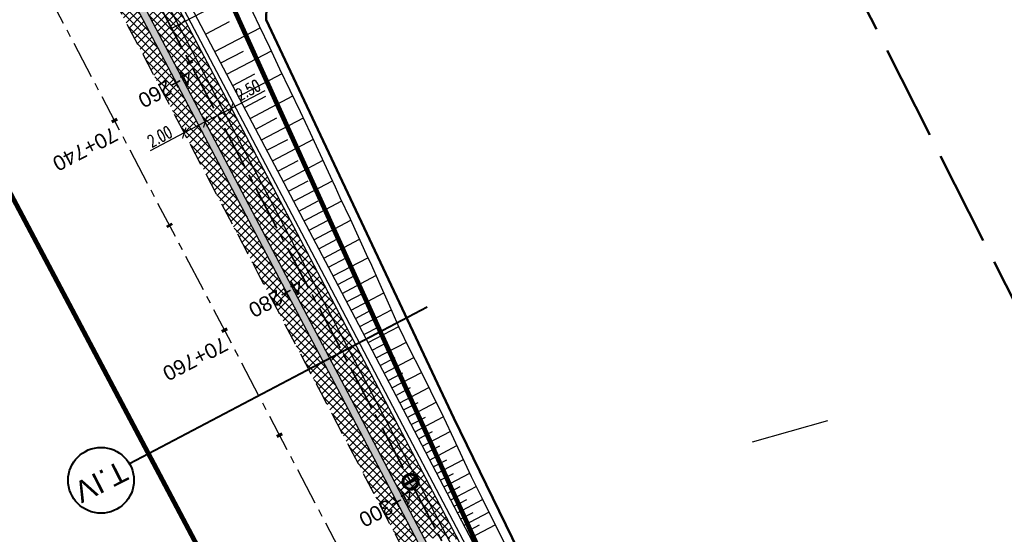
# Model space of a CAD drawing. Header units: metres. Extents: x 7529615 to 7533751, y 5721195 to 5727898.
# Tile 6 of 138: x 7531684 to 7531767, y 5723994 to 5724037. Entities that reach past the tile are written whole.
import ezdxf
from ezdxf.enums import TextEntityAlignment as Align

# ---------------------------------------------------------------- set-up
doc = ezdxf.new("R2010")
doc.units = ezdxf.units.M
doc.header["$PDMODE"] = 1
doc.header["$PDSIZE"] = 0.3
for name, pattern in [('CENTER', [50.8, 31.75, -6.35, 6.35, -6.35]), ('CENTER2', [28.575, 19.05, -3.175, 3.175, -3.175]), ('HIDDEN', [9.525, 6.35, -3.175]), ('L_0_09', [2.5, 2, -0.5])]:
    doc.linetypes.add(name, pattern=pattern)
for name, color, linetype in [('C-DROGI-SYTUACJA-ETYKIETY', 7, 'Continuous'), ('D-hatch-pobocza', 131, 'Continuous'), ('D-pobocza', 60, 'Continuous'), ('D-skarpa', 2, 'Continuous'), ('D-skarpa-kreskowanie', 2, 'Continuous'), ('D-wymiary', 1, 'Continuous')]:
    doc.layers.add(name, color=color, linetype=linetype)
for name, color, linetype, lineweight in [('D-bariera-uliczna-typu-B-01', 1, 'FENCELINE1', 30), ('D-krawędzie', 3, 'Continuous', 30), ('D-obrzeża', 2, 'Continuous', 30), ('D-opisy', 2, 'Continuous', 30), ('D-oś', 2, 'CENTER', 30), ('D-pas-drogowy', 7, 'HIDDEN', 50), ('Sieci-KD-proj', 4, 'KANDESZCZ_X2', 30)]:
    doc.layers.add(name, color=color, linetype=linetype, lineweight=lineweight)
for name, color, linetype, lineweight, true_color in [('D-hatch-ciag-pieszo-rowerowy', 7, 'Continuous', 13, 0xff9f80), ('D-linia-podzialowa-ZRID', 7, 'Continuous', 50, 0x40ff00), ('D-podzialy-dzialek-etap-III', 7, 'Continuous', 30, 0xff0040), ('D-typowe', 7, 'Continuous', 40, 0x0061c2), ('D-ścieki', 7, 'Continuous', 30, 0x0544ff), ('zakres-mdcp', 7, 'L_0_09', 50, 0xff05ff)]:
    doc.layers.add(name, color=color, linetype=linetype, lineweight=lineweight, true_color=true_color)
doc.layers.add('poprzeczki', color=7, linetype='Continuous', true_color=0x0000c7)
doc.styles.add('DIMTEXT', font='simplex.shx', dxfattribs={"width": 0.7})
doc.styles.get("Standard").update_dxf_attribs({"font": 'arial.ttf'})
doc.linetypes.add('FENCELINE1', pattern='A,6.35,-2.54,[133,ltypeshp.shx,S=2.54,R=0,X=-2.54,Y=0],-2.54,25.4', length=36.83)
doc.linetypes.add('KANDESZCZ_X2', pattern='A,4.366477,-0.326302,["kd",DIMTEXT,S=1.28,R=0,X=0,Y=-0.405864],-2.036296,4.465198', length=11.194273)
doc.dimstyles.new('500', dxfattribs={"dimtxt": 1, "dimasz": 0.7, "dimexe": 0.2, "dimexo": 0.5, "dimgap": 0.2, "dimtad": 1, "dimrnd": 0.005, "dimzin": 0, "dimdsep": 46, "dimtxsty": 'DIMTEXT', "dimblk": 'ARCHTICK', "dimcen": 0, "dimclrd": 256, "dimclre": 256, "dimclrt": 2, "dimadec": 5, "dimazin": 0, "dimtfac": 1, "dimtofl": 0, "dimtmove": 0, "dimatfit": 3, "dimfxl": 1, "dimtolj": 1, "dimtzin": 0, "dimlwd": -1, "dimlwe": -1, "dimarcsym": 0})
pattern_1 = [(45, (0, 0), (-0.33675960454, 0.33675960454), []), (135, (0, 0), (-0.33675960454, -0.33675960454), [])]

# ---------------------------------------------------------------- blocks, each defined once
blk = doc.blocks.new('AeccTickLine')
at = {"color": 0, "linetype": 'ByBlock', "lineweight": -2}
blk.add_line((0, 1), (0, -1), dxfattribs=at)
blk = doc.blocks.new('_ArchTick')
at = {"color": 0, "linetype": 'ByBlock', "const_width": 0.15}
blk.add_lwpolyline([(-0.5, -0.5), (0.5, 0.5)], dxfattribs=at)
blk = doc.blocks.new('*D75')
at = {"layer": 'D-wymiary', "transparency": 16777216}
for p, q in [((7531701.474, 5724029.899), (7531704.336, 5724031.404)), ((7531699.265, 5724028.736), (7531701.474, 5724029.899)), ((7531701.707, 5724029.456), (7531701.567, 5724029.722)), ((7531699.498, 5724028.294), (7531699.358, 5724028.559))]:
    blk.add_line(p, q, dxfattribs=at)
at = {"layer": 'Defpoints', "color": 0, "transparency": 16777216}
for p in [(7531701.474, 5724029.899), (7531701.474, 5724029.899), (7531699.265, 5724028.736)]:
    blk.add_point(p, dxfattribs=at)
at = {"layer": 'D-wymiary', "transparency": 16777216, "xscale": 0.6999999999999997, "yscale": 0.6999999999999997, "zscale": 0.6999999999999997}
for p, rotation in [((7531701.474, 5724029.899), 27.74802577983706), ((7531699.265, 5724028.736), 207.7480257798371)]:
    blk.add_blockref('_ArchTick', p, dxfattribs=dict(at, rotation=rotation))
at = {"layer": 'D-wymiary', "color": 2, "transparency": 16777216, "insert": (7531702.889, 5724031.434), "char_height": 1, "attachment_point": 5, "rotation": 27.74803, "style": 'DIMTEXT'}
blk.add_mtext('\\A1;2.50', dxfattribs=at)
blk = doc.blocks.new('*D79')
at = {"layer": 'D-wymiary', "transparency": 16777216}
for p, q in [((7531699.265, 5724028.736), (7531697.495, 5724027.805)), ((7531699.498, 5724028.294), (7531699.358, 5724028.559)), ((7531697.495, 5724027.805), (7531694.633, 5724026.3)), ((7531697.728, 5724027.363), (7531697.588, 5724027.628))]:
    blk.add_line(p, q, dxfattribs=at)
at = {"layer": 'Defpoints', "color": 0, "transparency": 16777216}
for p in [(7531699.265, 5724028.736), (7531697.495, 5724027.805), (7531697.495, 5724027.805)]:
    blk.add_point(p, dxfattribs=at)
at = {"layer": 'D-wymiary', "transparency": 16777216, "xscale": 0.6999999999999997, "yscale": 0.6999999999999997, "zscale": 0.6999999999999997}
for p, rotation in [((7531699.265, 5724028.736), 27.74802709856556), ((7531697.495, 5724027.805), 207.7480270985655)]:
    blk.add_blockref('_ArchTick', p, dxfattribs=dict(at, rotation=rotation))
at = {"layer": 'D-wymiary', "color": 2, "transparency": 16777216, "insert": (7531695.428, 5724027.509), "char_height": 1, "attachment_point": 5, "rotation": 27.74803, "style": 'DIMTEXT'}
blk.add_mtext('\\A1;2.00', dxfattribs=at)
blk = doc.blocks.new('kilometraz')
at = {"linetype": 'ByBlock', "lineweight": -2}
blk.add_hatch(color=0, dxfattribs=at).paths.add_polyline_path([(0, -0.28125, 0.41421356), (0.28125, 0, 0.41421356), (0, 0.28125)])
at = {"color": 0, "linetype": 'ByBlock', "lineweight": -2}
blk.add_line((0, 0.28125), (0, -0.28125), dxfattribs=at)
blk.add_circle((0, 0), 0.28125, dxfattribs=at)

msp = doc.modelspace()

# ---------------------------------------------------------------- hatches: boundary and pattern name
at = {"layer": 'D-hatch-ciag-pieszo-rowerowy'}
h = msp.add_hatch(dxfattribs=at)
h.set_pattern_fill('ANSI37', color=256, scale=0.15, style=0)
h.set_pattern_definition(pattern_1)
h.paths.add_polyline_path([(7531670.459, 5724086.719), (7531652.861, 5724119.415), (7531649.994, 5724119.544), (7531666.66, 5724088.578), (7531679.391, 5724065.76), (7531684.868, 5724055.947), (7531688.519, 5724049.118), (7531697.217, 5724032.629), (7531705.519, 5724016.848), (7531710.985, 5724006.444), (7531717.725, 5723993.613), (7531720.609, 5723993.497), (7531714.804, 5724004.546), (7531709.338, 5724014.95), (7531701.035, 5724030.733), (7531692.333, 5724047.23), (7531688.668, 5724054.085), (7531683.18, 5724063.918)])
at = {"layer": 'D-hatch-pobocza'}
h = msp.add_hatch(dxfattribs=at)
h.set_pattern_fill('ANSI37', color=256, scale=0.15, style=0)
h.set_pattern_definition(pattern_1)
h.paths.add_polyline_path([(7531641.558, 5724137.252), (7531638.974, 5724135.896), (7531641.007, 5724132.022), (7531664.906, 5724087.617), (7531677.644, 5724064.786), (7531683.112, 5724054.988), (7531686.753, 5724048.18), (7531695.448, 5724031.697), (7531703.749, 5724015.917), (7531709.214, 5724005.514), (7531719.389, 5723986.147), (7531726.295, 5723973), (7531732.741, 5723960.736), (7531735.13, 5723956.19), (7531735.64, 5723955.219), (7531738.921, 5723952.151), (7531736.413, 5723957.005), (7531736.306, 5723956.962), (7531727.535, 5723973.651), (7531720.628, 5723986.798), (7531710.454, 5724006.165), (7531704.988, 5724016.569), (7531696.686, 5724032.349), (7531687.989, 5724048.837), (7531684.341, 5724055.659), (7531678.867, 5724065.468), (7531666.134, 5724088.29), (7531645.571, 5724126.496, -0.044899), (7531643.415, 5724131.539)])
at = {"layer": 'D-ścieki', "linetype": 'ByBlock', "true_color": 0x00cccc}
h = msp.add_hatch(color=132, dxfattribs=at)
edge = h.paths.add_edge_path()
edge.add_line((7531642.006, 5724137.812), (7531641.436, 5724137.627))
edge.add_line((7531641.436, 5724137.627), (7531643.415, 5724131.539))
edge.add_arc((7531672.516, 5724140.998), 30.6, 198.0068, 208.28993)
edge.add_line((7531645.571, 5724126.496), (7531666.134, 5724088.29))
edge.add_line((7531666.134, 5724088.29), (7531678.867, 5724065.468))
edge.add_line((7531678.867, 5724065.468), (7531684.341, 5724055.659))
edge.add_line((7531684.341, 5724055.659), (7531687.989, 5724048.837))
edge.add_line((7531687.989, 5724048.837), (7531696.686, 5724032.349))
edge.add_line((7531696.686, 5724032.349), (7531704.988, 5724016.569))
edge.add_line((7531704.988, 5724016.569), (7531710.454, 5724006.165))
edge.add_line((7531710.454, 5724006.165), (7531727.535, 5723973.651))
edge.add_line((7531727.535, 5723973.651), (7531736.306, 5723956.962))
edge.add_line((7531736.306, 5723956.962), (7531737.416, 5723957.405))
edge.add_line((7531737.416, 5723957.405), (7531737.21, 5723957.862))
edge.add_line((7531737.21, 5723957.862), (7531736.632, 5723957.631))
edge.add_line((7531736.632, 5723957.631), (7531728.066, 5723973.93))
edge.add_line((7531728.066, 5723973.93), (7531710.985, 5724006.444))
edge.add_line((7531710.985, 5724006.444), (7531705.519, 5724016.848))
edge.add_line((7531705.519, 5724016.848), (7531697.217, 5724032.629))
edge.add_line((7531697.217, 5724032.629), (7531688.519, 5724049.118))
edge.add_line((7531688.519, 5724049.118), (7531684.868, 5724055.947))
edge.add_line((7531684.868, 5724055.947), (7531679.391, 5724065.76))
edge.add_line((7531679.391, 5724065.76), (7531666.66, 5724088.578))
edge.add_line((7531666.66, 5724088.578), (7531646.099, 5724126.78))
edge.add_arc((7531672.516, 5724140.998), 30, 198.0068, 208.28993, ccw=False)
edge.add_line((7531643.985, 5724131.724), (7531642.012, 5724137.794))
edge.add_arc((7531613.482, 5724128.52), 30, 18.0068, 18.04311)

# ---------------------------------------------------------------- linework, layer by layer
at = {"layer": 'D-bariera-uliczna-typu-B-01', "color": 160, "ltscale": 0.1, "true_color": 0x3d3dff, "flags": 128}
msp.add_lwpolyline([(7531734.97, 5723966.915), (7531732.195, 5723972.195), (7531725.288, 5723985.341), (7531715.114, 5724004.709), (7531709.648, 5724015.113), (7531701.345, 5724030.896), (7531692.643, 5724047.394), (7531688.975, 5724054.253), (7531683.485, 5724064.088), (7531670.766, 5724086.887), (7531650.215, 5724125.07, -0.044899), (7531648.302, 5724129.544), (7531645.094, 5724139.413)], format="xyb", dxfattribs=at)
at = {"layer": 'D-krawędzie', "linetype": 'HIDDEN', "ltscale": 0.3, "flags": 128}
msp.add_lwpolyline([(7530572.01, 5726166.06), (7530620.381, 5726072.761), (7530641.555, 5726032.008), (7530660.961, 5725995.07), (7530689.128, 5725941.54), (7530707.336, 5725907.032), (7530725.256, 5725873.093), (7530743.97, 5725837.654), (7530770.527, 5725787.119), (7530787.864, 5725754.267), (7530809.898, 5725712.542), (7530824.739, 5725684.389), (7530840.856, 5725653.693), (7530860.675, 5725616.154), (7530865.283, 5725607.394), (7530878.05, 5725583.08), (7530918.172, 5725507.178), (7530950.163, 5725446.305), (7530993.419, 5725364.265), (7531022.766, 5725308.719), (7531053.81, 5725249.872), (7531081.166, 5725197.875), (7531103.902, 5725154.541), (7531128.123, 5725108.448), (7531149.3, 5725068.25), (7531167.38, 5725033.767), (7531197.165, 5724976.988), (7531228.151, 5724918.034), (7531253.153, 5724870.491), (7531286.796, 5724806.654), (7531306.74, 5724768.665), (7531335.094, 5724714.652), (7531357.319, 5724672.439), (7531373.645, 5724641.454), (7531392.162, 5724605.999), (7531418.48, 5724555.853), (7531439.727, 5724515.582), (7531468.399, 5724461.077), (7531491.782, 5724416.528), (7531531.99, 5724339.833), (7531557.227, 5724291.659), (7531569.852, 5724267.577), (7531591.376, 5724226.548), (7531610.004, 5724191.103), (7531616.883, 5724177.999), (7531629.985, 5724153.025), (7531641.007, 5724132.022), (7531664.906, 5724087.617), (7531677.644, 5724064.786), (7531683.112, 5724054.988), (7531686.753, 5724048.18), (7531695.448, 5724031.697), (7531703.749, 5724015.917), (7531709.214, 5724005.514), (7531719.389, 5723986.147), (7531726.295, 5723973), (7531732.741, 5723960.736), (7531735.13, 5723956.19)], dxfattribs=at)
at = {"layer": 'D-linia-podzialowa-ZRID', "color": 12, "ltscale": 15, "true_color": 0xc70000}
msp.add_lwpolyline([(7531632.023, 5724196.486), (7531647.184, 5724166.153), (7531653.949, 5724152.618), (7531659.551, 5724133.399), (7531661.635, 5724128.621), (7531669.276, 5724111.873), (7531674.404, 5724101.435), (7531685.138, 5724081.408), (7531692.164, 5724066.27), (7531699.537, 5724051.637), (7531704.507, 5724040.774), (7531704.401, 5724037.369), (7531720.244, 5724003.738), (7531728.471, 5723986.877), (7531732.335, 5723979.026), (7531733.948, 5723975.639), (7531736.531, 5723969.984), (7531737.336, 5723968.519), (7531738.285, 5723967.699), (7531742.181, 5723962.346), (7531744.286, 5723958.616), (7531755.393, 5723944.193), (7531758.69, 5723936.76), (7531758.69, 5723936.76)], dxfattribs=at)
at = {"layer": 'D-obrzeża'}
msp.add_lwpolyline([(7531780.894, 5723900.509), (7531779.425, 5723903.067, 0.118613), (7531777.818, 5723904.767), (7531765.06, 5723913.076, -0.200916), (7531758.547, 5723922.659), (7531755.443, 5723937.941, 0.1118), (7531751.816, 5723945.995), (7531743.065, 5723957.61, 0.048597), (7531740.441, 5723960.466), (7531738.437, 5723962.263, -0.089262), (7531734.082, 5723967.852), (7531731.885, 5723972.032), (7531724.979, 5723985.179), (7531714.804, 5724004.546), (7531709.338, 5724014.95), (7531701.035, 5724030.733), (7531692.333, 5724047.23), (7531688.668, 5724054.085), (7531683.18, 5724063.918), (7531670.459, 5724086.719), (7531649.907, 5724124.904, -0.044899), (7531647.969, 5724129.436), (7531644.775, 5724139.264)], format="xyb", dxfattribs=at)
at = {"layer": 'D-opisy'}
msp.add_line((7531696.435, 5724036.652), (7531729.512, 5724053.998), dxfattribs=at)
at = {"layer": 'D-oś', "ltscale": 0.1}
msp.add_lwpolyline([(7531812.381, 5723798.617), (7531655.397, 5724097.9), (7531637.916, 5724130.379), (7531626.886, 5724151.399), (7531613.784, 5724176.372), (7531606.906, 5724189.475), (7531588.276, 5724224.922), (7531566.752, 5724265.952), (7531554.126, 5724290.035), (7531528.89, 5724338.207), (7531488.683, 5724414.901), (7531465.302, 5724459.448)], dxfattribs=at)
at = {"layer": 'D-oś', "linetype": 'CENTER2', "lineweight": 35, "ltscale": 0.2}
msp.add_lwpolyline([(7531614.257, 5724194.443, -0.042592), (7531617.003, 5724190.143), (7531641.087, 5724144.244, -0.042262), (7531643.052, 5724139.579), (7531645.974, 5724130.59, 0.044899), (7531648.088, 5724125.646), (7531669.363, 5724086.118), (7531687.571, 5724053.485), (7531733.076, 5723967.067, 0.08906), (7531737.423, 5723961.493), (7531739.516, 5723959.617, -0.048597), (7531742.14, 5723956.76), (7531750.648, 5723945.469, -0.1118), (7531754.274, 5723937.414), (7531757.426, 5723921.898, 0.200916), (7531763.94, 5723912.314), (7531771.974, 5723907.082, -0.131228), (7531777.15, 5723901.327), (7531783.375, 5723889.12)], format="xyb", dxfattribs=at)
at = {"layer": 'D-pas-drogowy', "ltscale": 0.2, "flags": 128}
msp.add_lwpolyline([(7531633.019, 5724182.834, 0.4, 0.4, 0), (7531617.559, 5724211.608, 0.4, 0.4, 0), (7531566.784, 5724302.736, 0.4, 0.4, 0), (7531538.419, 5724356.47, 0.4, 0.4, 0), (7531526.32, 5724379.39, 0.4, 0.4, 0), (7531516.102, 5724393.607, 0.4, 0.4, 0.001485), (7531513.78, 5724396.838, 0.4, 0.4, 0), (7531501.87, 5724413.41, 0.4, 0.4, 0), (7531474.926, 5724464.508, 0.4, 0.4, 0), (7531446.2, 5724518.992, 0.4, 0.4, 0), (7531424.962, 5724559.262, 0.4, 0.4, 0), (7531398.444, 5724609.566, 0.4, 0.4, 0), (7531379.647, 5724645.216, 0.4, 0.4, 0), (7531365.23, 5724672.56, 0.4, 0.4, 0), (7531341.306, 5724717.915, 0.4, 0.4, 0), (7531312.9, 5724771.789, 0.4, 0.4, 0), (7531292.591, 5724810.307, 0.4, 0.4, 0), (7531259.392, 5724873.271, 0.4, 0.4, 0), (7531233.74, 5724921.923, 0.4, 0.4, 0), (7531203.073, 5724980.092, 0.4, 0.4, 0), (7531173.471, 5725036.225, 0.4, 0.4, 0), (7531168.27, 5725046.09, 0.4, 0.4, 0), (7531172.29, 5725062.58, 0.4, 0.4, 0), (7531166.31, 5725074.58, 0.4, 0.4, 0), (7531150.32, 5725079.6, 0.4, 0.4, 0), (7531141.5, 5725096.43, 0.4, 0.4, 0), (7531109.312, 5725157.814, 0.4, 0.4, 0), (7531086.641, 5725201.048, 0.4, 0.4, 0), (7531059.198, 5725253.384, 0.4, 0.4, 0), (7531028.207, 5725312.489, 0.4, 0.4, 0), (7530999.105, 5725367.99, 0.4, 0.4, 0), (7530956.248, 5725449.725, 0.4, 0.4, 0), (7530924.398, 5725510.464, 0.4, 0.4, 0), (7530897.51, 5725561.74, 0.4, 0.4, 0), (7530894.46, 5725566.14, 0.4, 0.4, 0), (7530892.16, 5725570.49, 0.4, 0.4, 0), (7530869.363, 5725613.307, 0.4, 0.4, 0), (7530861.694, 5725627.705, 0.4, 0.4, 0), (7530852.74, 5725644.52, 0.4, 0.4, 0), (7530831.51, 5725684.2, 0.4, 0.4, 0), (7530811.13, 5725722.52, 0.4, 0.4, 0), (7530792.348, 5725757.941, 0.4, 0.4, 0), (7530768.03, 5725803.8, 0.4, 0.4, 0), (7530748.769, 5725840.179, 0.4, 0.4, 0), (7530727.7, 5725879.97, 0.4, 0.4, 0), (7530712.098, 5725909.545, 0.4, 0.4, 0), (7530693.644, 5725944.645, 0.4, 0.4, 0), (7530665.702, 5725997.539, 0.4, 0.4, 0), (7530641.76, 5726042.88, 0.4, 0.4, 0), (7530616.5, 5726091.48, 0.4, 0.4, 0), (7530604.628, 5726114.32, 0.4, 0.4, -0.007763), (7530602.5, 5726118.43, 0.4, 0.4, 0), (7530603.992, 5726123.395, 0.4, 0.4, 0), (7530606.53, 5726131.84, 0.4, 0.4, 0), (7530603.27, 5726136.83, 0.4, 0.4, 0), (7530593.776, 5726151.369, 0.4, 0.4, 0), (7530590.203, 5726156.84, 0.4, 0.4, 0), (7530583.3, 5726167.41, 0.4, 0.4, 0), (7530580.578, 5726170.428, 0.4, 0.4, 0), (7530575.85, 5726175.67, 0.4, 0.4, 0), (7530569.01, 5726186.66, 0.4, 0.4, 0), (7530562.555, 5726199.189, 0.4, 0.4, 0), (7530555.67, 5726211.39, 0.4, 0.4, 0), (7530548.29, 5726224.23, 0.4, 0.4, 0), (7530540.58, 5726237.71, 0.4, 0.4, 0), (7530532.68, 5726252.65, 0.4, 0.4, 0), (7530524.06, 5726269.35, 0.4, 0.4, 0), (7530502.82, 5726309.91, 0.4, 0.4, 0), (7530488.83, 5726336.63, 0.4, 0.4, 0), (7530466.03, 5726380.16, 0.4, 0.4, 0), (7530438.47, 5726432.77, 0.4, 0.4, 0), (7530424.53, 5726459.09, 0.4, 0.4, 0), (7530401.63, 5726502.97, 0.4, 0.4, 0), (7530383.38, 5726538.06, 0.4, 0.4, 0), (7530353.97, 5726593.52, 0.4, 0.4, 0), (7530338.47, 5726622.74, 0.4, 0.4, 0), (7530322.01, 5726653.88, 0.4, 0.4, 0), (7530297.54, 5726700.33, 0.4, 0.4, 0), (7530287.38, 5726719.6, 0.4, 0.4, 0), (7530285.95, 5726722.316, 0.4, 0.4, 0), (7530280.26, 5726733.12, 0.4, 0.4, 0), (7530266.73, 5726758.74, 0.4, 0.4, 0), (7530260.42, 5726770.47, 0.4, 0.4, 0), (7530253.25, 5726783.82, 0.4, 0.4, 0), (7530244.95, 5726799.33, 0.4, 0.4, 0), (7530239.39, 5726808.49, 0.4, 0.4, 0), (7530238.29, 5726807.9, 0.4, 0.4, 0), (7530218.11, 5726850.67, 0.4, 0.4, 0), (7530175.907, 5726928.168, 0.4, 0.4, 0), (7530096.68, 5727076.15, 0.4, 0.4, 0), (7530094.68, 5727079.89, 0.4, 0.4, 0), (7530064.597, 5727135.523, 0.4, 0.4, 0), (7530046.731, 5727168.892, 0.4, 0.4, 0), (7530025.803, 5727208.461, 0.4, 0.4, 0), (7530012.847, 5727232.979, 0.4, 0.4, 0), (7529994.15, 5727268.45, 0.4, 0.4, 0), (7529981.671, 5727291.93, 0.4, 0.4, 0), (7529949.89, 5727351.73, 0.4, 0.4, 0), (7529924.75, 5727399.03, 0.4, 0.4, 0), (7529915.516, 5727417.1, 0.4, 0.4, 0), (7529885.83, 5727475.19, 0.4, 0.4, 0), (7529862.56, 5727519.97, 0.4, 0.4, 0), (7529852.985, 5727538.191, 0.4, 0.4, 0), (7529836.513, 5727569.511, 0.4, 0.4, 0), (7529815.369, 5727609.141, 0.4, 0.4, 0), (7529792.795, 5727651.247, 0.4, 0.4, 0), (7529774.199, 5727685.858, 0.4, 0.4, 0), (7529746.966, 5727736.059, 0.4, 0.4, 0), (7529733.92, 5727757.62, 0.4, 0.4, 0), (7529708.607, 5727806.389, 0.4, 0.4, 0), (7529688.492, 5727796.345, 0.4, 0.4, 0), (7529723.55, 5727729.88, 0.4, 0.4, 0), (7529725.42, 5727730.2, 0.4, 0.4, 0), (7529735.38, 5727711.28, 0.4, 0.4, 0), (7529739.21, 5727707.77, 0.4, 0.4, 0), (7529753.31, 5727681.13, 0.4, 0.4, 0), (7529755.178, 5727682.114, 0.4, 0.4, 0), (7529792.102, 5727611.923, 0.4, 0.4, 0), (7529811.741, 5727574.662, 0.4, 0.4, 0), (7529835.194, 5727530.193, 0.4, 0.4, 0), (7529857.56, 5727487.787, 0.4, 0.4, 0), (7529875.155, 5727454.426, 0.4, 0.4, 0), (7529890.63, 5727425.131, 0.4, 0.4, 0), (7529900.671, 5727406.159, 0.4, 0.4, 0), (7529953.284, 5727306.747, 0.4, 0.4, 0), (7529983.208, 5727250.207, 0.4, 0.4, 0), (7530015.379, 5727189.42, 0.4, 0.4, 0), (7530062.319, 5727099.625, 0.4, 0.4, 0), (7530100.06, 5727027.16, 0.4, 0.4, 0), (7530105.06, 5727018.32, 0.4, 0.4, 0), (7530143.175, 5726945.066, 0.4, 0.4, 0), (7530170.547, 5726892.961, 0.4, 0.4, 0), (7530195.92, 5726850.75, 0.4, 0.4, 0), (7530194.71, 5726849.15, 0.4, 0.4, 0), (7530197.22, 5726845.06, 0.4, 0.4, 0), (7530254.03, 5726738.21, 0.4, 0.4, 0), (7530261.371, 5726724.163, 0.4, 0.4, 0), (7530281.54, 5726685.57, 0.4, 0.4, 0), (7530289.214, 5726671.967, 0.4, 0.4, 0), (7530300.51, 5726651.778, 0.4, 0.4, 0), (7530303.939, 5726645.168, 0.4, 0.4, 0), (7530334.708, 5726583.665, 0.4, 0.4, 0), (7530397.759, 5726458.5, 0.4, 0.4, 0), (7530450.41, 5726357.28, 0.4, 0.4, 0), (7530482.4, 5726303.41, 0.4, 0.4, 0), (7530483.688, 5726301.003, 0.4, 0.4, 0), (7530491.35, 5726283.94, 0.4, 0.4, 0), (7530512.67, 5726243.78, 0.4, 0.4, 0), (7530529.43, 5726209.46, 0.4, 0.4, 0), (7530571.29, 5726130.56, 0.4, 0.4, 0), (7530581.28, 5726107.21, 0.4, 0.4, 0), (7530591.16, 5726088.44, 0.4, 0.4, 0), (7530597.42, 5726080.68, 0.4, 0.4, 0), (7530607.21, 5726063.51, 0.4, 0.4, 0), (7530610.82, 5726061.93, 0.4, 0.4, 0), (7530634.935, 5726016.147, 0.4, 0.4, 0), (7530642.914, 5726001.078, 0.4, 0.4, 0), (7530695.12, 5725902.09, 0.4, 0.4, 0), (7530708.718, 5725876.303, 0.4, 0.4, 0), (7530755.54, 5725787.51, 0.4, 0.4, 0), (7530802.56, 5725694.925, 0.4, 0.4, 0), (7530840.085, 5725624.059, 0.4, 0.4, 0), (7530865.243, 5725577.494, 0.4, 0.4, 0), (7530914.557, 5725484.684, 0.4, 0.4, 0), (7530964.182, 5725390.836, 0.4, 0.4, 0), (7531008.007, 5725307.954, 0.4, 0.4, 0), (7531059.253, 5725211.041, 0.4, 0.4, 0), (7531127.66, 5725081.67, 0.4, 0.4, 0), (7531345.12, 5724669.94, 0.4, 0.4, 0), (7531388.464, 5724586.93, 0.4, 0.4, 0), (7531412.35, 5724541.183, 0.4, 0.4, 0), (7531482.09, 5724407.62, 0.4, 0.4, 0), (7531504.02, 5724366.79, 0.4, 0.4, 0), (7531519.374, 5724337.52, 0.4, 0.4, 0), (7531563.749, 5724252.932, 0.4, 0.4, 0), (7531602.175, 5724179.681, 0.4, 0.4, 0), (7531619.177, 5724147.204, 0.4, 0.4, 0), (7531625.038, 5724135.635, 0.4, 0.4, 0), (7531656.796, 5724073.316, 0.4, 0.4, 0), (7531675.12, 5724037.36, 0.4, 0.4, 0), (7531682.71, 5724022.92, 0.4, 0.4, 0), (7531705.565, 5723979.811, 0.4, 0.4, 0), (7531736.606, 5723921.262, 0.4, 0.4, 0), (7531750.46, 5723895.13, 0.4, 0.4, 0), (7531740.77, 5723886.56, 0.4, 0.4, 0), (7531732.86, 5723885, 0.4, 0.4, 0), (7531722.18, 5723887.77, 0.4, 0.4, 0), (7531729.87, 5723862.17, 0.4, 0.4, 0), (7531742.92, 5723861.93, 0.4, 0.4, 0), (7531763.71, 5723859.52, 0.4, 0.4, 0), (7531768.42, 5723854.12, 0.4, 0.4, 0), (7531787.42, 5723817.97, 0.4, 0.4, 0), (7531795.57, 5723809.82, 0.4, 0.4, 0), (7531816.347, 5723819.85, 0.4, 0.4, 0), (7531816.347, 5723819.85, 0.4, 0.4, 0), (7531805.06, 5723843.23, 0.4, 0.4, 0), (7531803.61, 5723886.23, 0.4, 0.4, 0), (7531803.61, 5723886.23, 0.4, 0.4, 0), (7531780.08, 5723929.25, 0.4, 0.4, 0), (7531758.69, 5723936.76, 0.4, 0.4, 0), (7531749.359, 5723946.412, 0.4, 0.4, 0), (7531742.71, 5723953.29, 0.4, 0.4, 0), (7531735.177, 5723967.878, 0.4, 0.4, 0), (7531722.37, 5723992.68, 0.4, 0.4, 0), (7531705.042, 5724030.886, 0.4, 0.4, 0), (7531699.47, 5724043.17, 0.4, 0.4, 0), (7531692.69, 5724058.11, 0.4, 0.4, 0), (7531679.672, 5724084.017, 0.4, 0.4, 0), (7531674.55, 5724094.21, 0.4, 0.4, 0), (7531666.633, 5724114.003, 0.4, 0.4, 0), (7531649, 5724153.82, 0.4, 0.4, 0), (7531641.49, 5724149.34, 0.4, 0.4, 0), (7531626.04, 5724179.34, 0.4, 0.4, 0), (7531633.03, 5724182.84, 0, 0, 0)], format="xyseb", dxfattribs=at)
at = {"layer": 'D-pobocza'}
msp.add_lwpolyline([(7531735.523, 5723966.409), (7531735.521, 5723967.335), (7531735.12, 5723968.011), (7531734.925, 5723968.397), (7531732.77, 5723972.497), (7531725.864, 5723985.644), (7531715.689, 5724005.011), (7531710.223, 5724015.415), (7531701.92, 5724031.199), (7531693.217, 5724047.699), (7531689.545, 5724054.564), (7531684.053, 5724064.405), (7531671.336, 5724087.199), (7531650.788, 5724125.378, -0.044899), (7531648.92, 5724129.745), (7531645.699, 5724139.654)], format="xyb", dxfattribs=at)
at = {"layer": 'D-podzialy-dzialek-etap-III'}
msp.add_lwpolyline([(7531745.476, 5724001.727), (7531751.835, 5724003.527)], dxfattribs=at)
at = {"layer": 'D-skarpa', "linetype": 'Continuous', "elevation": -1.522}
msp.add_lwpolyline([(7531702.228, 5724040.255), (7531703.82, 5724036.841), (7531704.682, 5724035.035), (7531705.546, 5724033.23), (7531706.407, 5724031.423), (7531707.268, 5724029.616), (7531708.136, 5724027.813), (7531708.973, 5724025.993), (7531709.807, 5724024.171), (7531710.224, 5724023.261), (7531710.643, 5724022.351), (7531711.497, 5724020.564), (7531712.994, 5724017.277), (7531713.184, 5724016.887), (7531714.004, 5724015.039), (7531714.831, 5724013.223), (7531715.622, 5724011.411), (7531716.492, 5724009.609), (7531717.469, 5724007.686), (7531718.276, 5724006.028), (7531718.337, 5724005.905), (7531719.174, 5724004.24), (7531720.033, 5724002.432), (7531721.729, 5723998.805), (7531722.604, 5723997.005), (7531725.29, 5723991.639)], dxfattribs=at)
at = {"layer": 'D-skarpa-kreskowanie', "linetype": 'Continuous'}
for p, q in [((7531699.359, 5724036.185, -112.491), (7531701.307, 5724037.211, -113.959)), ((7531699.359, 5724036.185, -112.491), (7531701.307, 5724037.211, -113.959)), ((7531699.359, 5724036.185, -112.491), (7531701.307, 5724037.211, -113.959)), ((7531700.088, 5724034.675, 0.085), (7531703.896, 5724036.681, -1.522)), ((7531700.088, 5724034.675, 0.085), (7531703.896, 5724036.681, -1.522)), ((7531700.088, 5724034.675, 0.085), (7531703.896, 5724036.681, -1.522)), ((7531700.592, 5724033.716), (7531702.491, 5724034.716, -1.43)), ((7531700.592, 5724033.716), (7531702.491, 5724034.716, -1.43)), ((7531700.592, 5724033.716), (7531702.491, 5724034.716, -1.43)), ((7531701.097, 5724032.758), (7531704.857, 5724034.738, -2.833)), ((7531701.097, 5724032.758), (7531704.857, 5724034.738, -2.833)), ((7531701.097, 5724032.758), (7531704.857, 5724034.738, -2.833)), ((7531701.592, 5724031.818, -0.042), (7531703.454, 5724032.799, -1.445)), ((7531701.592, 5724031.818, -0.042), (7531703.454, 5724032.799, -1.445)), ((7531701.592, 5724031.818, -0.042), (7531703.454, 5724032.799, -1.445)), ((7531702.087, 5724030.879, -0.084), (7531705.774, 5724032.82, -2.862)), ((7531702.087, 5724030.879, -0.084), (7531705.774, 5724032.82, -2.862)), ((7531702.087, 5724030.879, -0.084), (7531705.774, 5724032.82, -2.862)), ((7531702.573, 5724029.957, -0.125), (7531704.397, 5724030.918, -1.5)), ((7531702.573, 5724029.957, -0.125), (7531704.397, 5724030.918, -1.5)), ((7531702.573, 5724029.957, -0.125), (7531704.397, 5724030.918, -1.5)), ((7531703.058, 5724029.035, -0.166), (7531706.671, 5724030.938, -2.888)), ((7531703.058, 5724029.035, -0.166), (7531706.671, 5724030.938, -2.888)), ((7531703.058, 5724029.035, -0.166), (7531706.671, 5724030.938, -2.888)), ((7531703.534, 5724028.132, -0.206), (7531705.322, 5724029.074, -1.554)), ((7531703.534, 5724028.132, -0.206), (7531705.322, 5724029.074, -1.554)), ((7531703.534, 5724028.132, -0.206), (7531705.322, 5724029.074, -1.554)), ((7531704.009, 5724027.229, -0.247), (7531707.552, 5724029.094, -2.916)), ((7531704.009, 5724027.229, -0.247), (7531707.552, 5724029.094, -2.916)), ((7531704.009, 5724027.229, -0.247), (7531707.552, 5724029.094, -2.916)), ((7531704.474, 5724026.342, 0.117), (7531706.229, 5724027.266, -1.206)), ((7531704.474, 5724026.342, 0.117), (7531706.229, 5724027.266, -1.206)), ((7531704.474, 5724026.342, 0.117), (7531706.229, 5724027.266, -1.206)), ((7531704.94, 5724025.456, 0.077), (7531708.41, 5724027.283, -2.537)), ((7531704.94, 5724025.456, 0.077), (7531708.41, 5724027.283, -2.537)), ((7531704.94, 5724025.456, 0.077), (7531708.41, 5724027.283, -2.537)), ((7531705.397, 5724024.589, 0.039), (7531707.108, 5724025.49, -1.251)), ((7531705.397, 5724024.589, 0.039), (7531707.108, 5724025.49, -1.251)), ((7531705.397, 5724024.589, 0.039), (7531707.108, 5724025.49, -1.251)), ((7531705.854, 5724023.721), (7531709.229, 5724025.499, -2.543)), ((7531705.854, 5724023.721), (7531709.229, 5724025.499, -2.543)), ((7531705.854, 5724023.721), (7531709.229, 5724025.499, -2.543)), ((7531706.298, 5724022.878, -0.038), (7531707.962, 5724023.754, -1.292)), ((7531706.298, 5724022.878, -0.038), (7531707.962, 5724023.754, -1.292)), ((7531706.298, 5724022.878, -0.038), (7531707.962, 5724023.754, -1.292)), ((7531706.742, 5724022.034, -0.075), (7531710.024, 5724023.762, -2.548)), ((7531706.742, 5724022.034, -0.075), (7531710.024, 5724023.762, -2.548)), ((7531706.742, 5724022.034, -0.075), (7531710.024, 5724023.762, -2.548)), ((7531707.174, 5724021.213, -0.112), (7531708.793, 5724022.066, -1.332)), ((7531707.174, 5724021.213, -0.112), (7531708.793, 5724022.066, -1.332)), ((7531707.174, 5724021.213, -0.112), (7531708.793, 5724022.066, -1.332)), ((7531707.606, 5724020.393, -0.148), (7531710.8, 5724022.075, -2.555)), ((7531707.606, 5724020.393, -0.148), (7531710.8, 5724022.075, -2.555)), ((7531707.606, 5724020.393, -0.148), (7531710.8, 5724022.075, -2.555)), ((7531708.027, 5724019.594, -0.184), (7531709.602, 5724020.424, -1.371)), ((7531708.027, 5724019.594, -0.184), (7531709.602, 5724020.424, -1.371)), ((7531708.027, 5724019.594, -0.184), (7531709.602, 5724020.424, -1.371)), ((7531708.447, 5724018.796, -0.22), (7531711.555, 5724020.433, -2.561)), ((7531708.447, 5724018.796, -0.22), (7531711.555, 5724020.433, -2.561)), ((7531708.447, 5724018.796, -0.22), (7531711.555, 5724020.433, -2.561)), ((7531708.856, 5724018.019, -0.254), (7531710.388, 5724018.826, -1.409)), ((7531708.856, 5724018.019, -0.254), (7531710.388, 5724018.826, -1.409)), ((7531708.856, 5724018.019, -0.254), (7531710.388, 5724018.826, -1.409)), ((7531709.266, 5724017.242, -0.289), (7531712.285, 5724018.832, -2.564)), ((7531709.266, 5724017.242, -0.289), (7531712.285, 5724018.832, -2.564)), ((7531709.266, 5724017.242, -0.289), (7531712.285, 5724018.832, -2.564)), ((7531709.663, 5724016.487, -0.323), (7531711.151, 5724017.271, -1.444)), ((7531709.663, 5724016.487, -0.323), (7531711.151, 5724017.271, -1.444)), ((7531709.663, 5724016.487, -0.323), (7531711.151, 5724017.271, -1.444)), ((7531710.061, 5724015.732, -0.356), (7531712.994, 5724017.277, -2.567)), ((7531710.061, 5724015.732, -0.356), (7531712.994, 5724017.277, -2.567)), ((7531710.061, 5724015.732, -0.356), (7531712.994, 5724017.277, -2.567)), ((7531710.447, 5724014.999, -0.388), (7531711.893, 5724015.761, -1.478)), ((7531710.447, 5724014.999, -0.388), (7531711.893, 5724015.761, -1.478)), ((7531710.447, 5724014.999, -0.388), (7531711.893, 5724015.761, -1.478)), ((7531710.828, 5724014.264), (7531713.681, 5724015.766, -2.149)), ((7531710.828, 5724014.264), (7531713.681, 5724015.766, -2.149)), ((7531710.828, 5724014.264), (7531713.681, 5724015.766, -2.149)), ((7531711.204, 5724013.551, -0.031), (7531712.61, 5724014.291, -1.09)), ((7531711.204, 5724013.551, -0.031), (7531712.61, 5724014.291, -1.09)), ((7531711.204, 5724013.551, -0.031), (7531712.61, 5724014.291, -1.09)), ((7531711.579, 5724012.837, -0.06), (7531714.348, 5724014.295, -2.146)), ((7531711.579, 5724012.837, -0.06), (7531714.348, 5724014.295, -2.146)), ((7531711.579, 5724012.837, -0.06), (7531714.348, 5724014.295, -2.146)), ((7531711.944, 5724012.145, -0.088), (7531713.306, 5724012.863, -1.114)), ((7531711.944, 5724012.145, -0.088), (7531713.306, 5724012.863, -1.114)), ((7531711.944, 5724012.145, -0.088), (7531713.306, 5724012.863, -1.114)), ((7531712.308, 5724011.453, -0.115), (7531714.991, 5724012.866, -2.136)), ((7531712.308, 5724011.453, -0.115), (7531714.991, 5724012.866, -2.136)), ((7531712.308, 5724011.453, -0.115), (7531714.991, 5724012.866, -2.136)), ((7531712.661, 5724010.783, -0.141), (7531713.982, 5724011.478, -1.136)), ((7531712.661, 5724010.783, -0.141), (7531713.982, 5724011.478, -1.136)), ((7531712.661, 5724010.783, -0.141), (7531713.982, 5724011.478, -1.136)), ((7531713.011, 5724010.11), (7531715.611, 5724011.479, -1.959)), ((7531713.011, 5724010.11), (7531715.611, 5724011.479, -1.959)), ((7531713.011, 5724010.11), (7531715.611, 5724011.479, -1.959)), ((7531713.353, 5724009.46, -0.024), (7531714.641, 5724010.138, -0.994)), ((7531713.353, 5724009.46, -0.024), (7531714.641, 5724010.138, -0.994)), ((7531713.353, 5724009.46, -0.024), (7531714.641, 5724010.138, -0.994)), ((7531713.695, 5724008.81, -0.047), (7531716.248, 5724010.154, -1.971)), ((7531713.695, 5724008.81, -0.047), (7531716.248, 5724010.154, -1.971)), ((7531713.695, 5724008.81, -0.047), (7531716.248, 5724010.154, -1.971)), ((7531714.031, 5724008.172, -0.07), (7531715.297, 5724008.838, -1.024)), ((7531714.031, 5724008.172, -0.07), (7531715.297, 5724008.838, -1.024)), ((7531714.031, 5724008.172, -0.07), (7531715.297, 5724008.838, -1.024)), ((7531714.367, 5724007.534, -0.092), (7531716.884, 5724008.859, -1.988)), ((7531714.367, 5724007.534, -0.092), (7531716.884, 5724008.859, -1.988)), ((7531714.367, 5724007.534, -0.092), (7531716.884, 5724008.859, -1.988)), ((7531714.699, 5724006.904, -0.113), (7531715.949, 5724007.563, -1.055)), ((7531714.699, 5724006.904, -0.113), (7531715.949, 5724007.563, -1.055)), ((7531714.699, 5724006.904, -0.113), (7531715.949, 5724007.563, -1.055)), ((7531715.03, 5724006.275, -0.134), (7531717.517, 5724007.585, -2.008)), ((7531715.03, 5724006.275, -0.134), (7531717.517, 5724007.585, -2.008)), ((7531715.03, 5724006.275, -0.134), (7531717.517, 5724007.585, -2.008)), ((7531715.357, 5724005.654, -0.154), (7531716.594, 5724006.305, -1.086)), ((7531715.357, 5724005.654, -0.154), (7531716.594, 5724006.305, -1.086)), ((7531715.357, 5724005.654, -0.154), (7531716.594, 5724006.305, -1.086)), ((7531715.685, 5724005.032, -0.173), (7531718.146, 5724006.328, -2.028)), ((7531715.685, 5724005.032, -0.173), (7531718.146, 5724006.328, -2.028)), ((7531715.685, 5724005.032, -0.173), (7531718.146, 5724006.328, -2.028)), ((7531716.009, 5724004.417, -0.192), (7531717.233, 5724005.061, -1.115)), ((7531716.009, 5724004.417, -0.192), (7531717.233, 5724005.061, -1.115)), ((7531716.009, 5724004.417, -0.192), (7531717.233, 5724005.061, -1.115)), ((7531716.317, 5724003.793, 0.309), (7531718.754, 5724005.076, -1.527)), ((7531716.317, 5724003.793, 0.309), (7531718.754, 5724005.076, -1.527)), ((7531716.317, 5724003.793, 0.309), (7531718.754, 5724005.076, -1.527)), ((7531716.638, 5724003.184, 0.29), (7531717.85, 5724003.822, -0.623)), ((7531716.638, 5724003.184, 0.29), (7531717.85, 5724003.822, -0.623)), ((7531716.638, 5724003.184, 0.29), (7531717.85, 5724003.822, -0.623)), ((7531716.958, 5724002.575, 0.272), (7531719.363, 5724003.841, -1.54)), ((7531716.958, 5724002.575, 0.272), (7531719.363, 5724003.841, -1.54)), ((7531716.958, 5724002.575, 0.272), (7531719.363, 5724003.841, -1.54)), ((7531717.275, 5724001.973, 0.254), (7531718.465, 5724002.6, -0.643)), ((7531717.275, 5724001.973, 0.254), (7531718.465, 5724002.6, -0.643)), ((7531717.275, 5724001.973, 0.254), (7531718.465, 5724002.6, -0.643)), ((7531717.592, 5724001.372, 0.235), (7531719.947, 5724002.612, -1.54)), ((7531717.592, 5724001.372, 0.235), (7531719.947, 5724002.612, -1.54)), ((7531717.592, 5724001.372, 0.235), (7531719.947, 5724002.612, -1.54)), ((7531717.902, 5724000.783, 0.217), (7531719.066, 5724001.396, -0.66)), ((7531717.902, 5724000.783, 0.217), (7531719.066, 5724001.396, -0.66)), ((7531717.902, 5724000.783, 0.217), (7531719.066, 5724001.396, -0.66)), ((7531718.212, 5724000.194, 0.199), (7531720.513, 5724001.406, -1.534)), ((7531718.212, 5724000.194, 0.199), (7531720.513, 5724001.406, -1.534)), ((7531718.212, 5724000.194, 0.199), (7531720.513, 5724001.406, -1.534)), ((7531718.515, 5723999.619, 0.182), (7531719.651, 5724000.218, -0.675)), ((7531718.515, 5723999.619, 0.182), (7531719.651, 5724000.218, -0.675)), ((7531718.515, 5723999.619, 0.182), (7531719.651, 5724000.218, -0.675)), ((7531718.818, 5723999.044, 0.164), (7531721.064, 5724000.227, -1.528)), ((7531718.818, 5723999.044, 0.164), (7531721.064, 5724000.227, -1.528)), ((7531718.818, 5723999.044, 0.164), (7531721.064, 5724000.227, -1.528)), ((7531719.113, 5723998.482, 0.147), (7531720.223, 5723999.067, -0.689)), ((7531719.113, 5723998.482, 0.147), (7531720.223, 5723999.067, -0.689)), ((7531719.113, 5723998.482, 0.147), (7531720.223, 5723999.067, -0.689)), ((7531719.409, 5723997.921, 0.13), (7531721.602, 5723999.076, -1.522)), ((7531719.409, 5723997.921, 0.13), (7531721.602, 5723999.076, -1.522)), ((7531719.409, 5723997.921, 0.13), (7531721.602, 5723999.076, -1.522)), ((7531719.698, 5723997.372, 0.114), (7531720.783, 5723997.944, -0.705)), ((7531719.698, 5723997.372, 0.114), (7531720.783, 5723997.944, -0.705)), ((7531719.698, 5723997.372, 0.114), (7531720.783, 5723997.944, -0.705)), ((7531719.986, 5723996.824, 0.097), (7531722.14, 5723997.958, -1.526)), ((7531719.986, 5723996.824, 0.097), (7531722.14, 5723997.958, -1.526)), ((7531719.986, 5723996.824, 0.097), (7531722.14, 5723997.958, -1.526)), ((7531720.27, 5723996.286, 0.081), (7531721.338, 5723996.848, -0.725)), ((7531720.27, 5723996.286, 0.081), (7531721.338, 5723996.848, -0.725)), ((7531720.27, 5723996.286, 0.081), (7531721.338, 5723996.848, -0.725)), ((7531720.554, 5723995.747, 0.064), (7531722.675, 5723996.864, -1.534)), ((7531720.554, 5723995.747, 0.064), (7531722.675, 5723996.864, -1.534)), ((7531720.554, 5723995.747, 0.064), (7531722.675, 5723996.864, -1.534)), ((7531720.833, 5723995.217, 0.048), (7531721.888, 5723995.772, -0.747)), ((7531720.833, 5723995.217, 0.048), (7531721.888, 5723995.772, -0.747)), ((7531720.833, 5723995.217, 0.048), (7531721.888, 5723995.772, -0.747)), ((7531721.112, 5723994.686, 0.032), (7531723.211, 5723995.792, -1.55)), ((7531721.112, 5723994.686, 0.032), (7531723.211, 5723995.792, -1.55)), ((7531721.112, 5723994.686, 0.032), (7531723.211, 5723995.792, -1.55)), ((7531721.388, 5723994.162, 0.016), (7531722.433, 5723994.712, -0.771)), ((7531721.388, 5723994.162, 0.016), (7531722.433, 5723994.712, -0.771)), ((7531721.388, 5723994.162, 0.016), (7531722.433, 5723994.712, -0.771)), ((7531721.665, 5723993.637), (7531723.743, 5723994.731, -1.566)), ((7531721.665, 5723993.637), (7531723.743, 5723994.731, -1.566)), ((7531721.665, 5723993.637), (7531723.743, 5723994.731, -1.566))]:
    msp.add_line(p, q, dxfattribs=at)
at = {"layer": 'D-typowe'}
msp.add_lwpolyline([(7531718.003, 5724013.108), (7531692.883, 5723999.858)], dxfattribs=at)
msp.add_circle((7531690.472, 5723998.481), 2.777, dxfattribs=at)
at = {"layer": 'D-ścieki'}
msp.add_lwpolyline([(7531688.519, 5724049.118), (7531697.217, 5724032.629), (7531705.519, 5724016.848), (7531710.985, 5724006.444), (7531721.159, 5723987.077), (7531728.066, 5723973.93), (7531736.632, 5723957.631), (7531737.21, 5723957.862), (7531737.416, 5723957.405), (7531736.306, 5723956.962), (7531727.535, 5723973.651), (7531720.628, 5723986.798), (7531710.454, 5724006.165), (7531704.988, 5724016.569), (7531696.686, 5724032.349), (7531687.989, 5724048.837)], dxfattribs=at)
at = {"layer": 'Sieci-KD-proj', "ltscale": 0.7, "flags": 128}
msp.add_lwpolyline([(7531506.529, 5724396.606), (7531510.681, 5724396.768), (7531518.174, 5724374.538), (7531526.013, 5724359.556), (7531537.352, 5724337.955), (7531552.219, 5724309.652), (7531564.45, 5724286.205), (7531574.31, 5724267.35), (7531591.209, 5724235.135), (7531606.389, 5724206.139), (7531610.933, 5724198.783), (7531616.745, 5724187.707, -0.198912), (7531616.766, 5724187.478), (7531616.644, 5724187.087, 0.198912), (7531616.665, 5724186.859), (7531627.418, 5724166.365), (7531638.172, 5724145.872, 0.198912), (7531638.348, 5724145.725), (7531638.738, 5724145.603, -0.198912), (7531638.915, 5724145.456), (7531644.767, 5724134.303), (7531648.019, 5724127.048), (7531660.61, 5724103.647), (7531676.602, 5724074.256), (7531694.712, 5724041.321), (7531705.945, 5724019.854), (7531727.553, 5723978.741), (7531737.714, 5723957.28), (7531739.251, 5723963.844)], format="xyb", dxfattribs=at)
at = {"layer": 'zakres-mdcp', "color": 202, "lineweight": 50, "ltscale": 4, "flags": 128}
msp.add_lwpolyline([(7531758.716, 5723850.032), (7531728.332, 5723851.794), (7531693.814, 5723894.136), (7531508.569, 5724248.602), (7531193.64, 5724847.394), (7530844.997, 5725516.068), (7530405.871, 5726335.327), (7530096.993, 5726929.301), (7529784.459, 5727520.373), (7529614.644, 5727842.41), (7529717.957, 5727897.667), (7529956.258, 5727449.278), (7530409.857, 5726589.568), (7530617.799, 5726197.499), (7530696.376, 5726240.903), (7530727.021, 5726177.862), (7530650.299, 5726135.481), (7530758.301, 5725929.636), (7531064.675, 5725351.856), (7531385.887, 5724741.515), (7531581.6, 5724370.323), (7531686.001, 5724174.745), (7531797.117, 5723955.134), (7531838.087, 5723957.501), (7531858.457, 5723931.987), (7531819.328, 5723892.549), (7531820.891, 5723857.614), (7531768.235, 5723832.41), (7531758.716, 5723850.032)], dxfattribs=at)

# ---------------------------------------------------------------- block references
at = {"layer": 'C-DROGI-SYTUACJA-ETYKIETY', "color": 2, "linetype": 'Continuous', "lineweight": 60, "xscale": 0.25, "yscale": 0.25, "zscale": 0.25, "rotation": 297.6784843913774}
for p in [(7531691.608, 5724028.864), (7531696.253, 5724020.009), (7531700.899, 5724011.153), (7531705.544, 5724002.297)]:
    msp.add_blockref('AeccTickLine', p, dxfattribs=at)
at = {"layer": 'poprzeczki', "color": 2, "linetype": 'Continuous', "lineweight": 60, "xscale": 0.25, "yscale": 0.25, "zscale": 0.25, "rotation": 297.7699596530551}
msp.add_blockref('AeccTickLine', (7531697.96, 5724033.756), dxfattribs=at)
at = {"layer": 'poprzeczki', "color": 10, "linetype": 'Continuous', "lineweight": 60, "xscale": 2.249999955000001, "yscale": 2.249999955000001, "zscale": 2.249999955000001, "rotation": 297.769959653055}
msp.add_blockref('kilometraz', (7531716.597, 5723998.363), dxfattribs=at)

# ---------------------------------------------------------------- texts
at = {"layer": 'C-DROGI-SYTUACJA-ETYKIETY', "color": 2}
for s, rotation, p in [('4+260', 207.76996, (7531697.803, 5724033.249)), ('70+740', 207.67848, (7531691.45, 5724028.358)), ('4+280', 207.76996, (7531707.121, 5724015.553)), ('70+760', 207.67848, (7531700.741, 5724010.647)), ('4+300', 207.76996, (7531716.44, 5723997.856))]:
    msp.add_text(s, height=1.25, rotation=rotation, dxfattribs=at).set_placement(p)
at = {"layer": 'D-typowe'}
msp.add_text('T.IV', height=1.8, rotation=206.98201, dxfattribs=at).set_placement((7531690.464, 5723998.356), align=Align.MIDDLE)

# ---------------------------------------------------------------- dimensions: what is measured, and where the dimension line sits
at = {"layer": 'D-wymiary'}
for p2, picture, middle in [((7531701.474, 5724029.899), '*D75', (7531702.889, 5724031.434)), ((7531697.495, 5724027.805), '*D79', (7531695.428, 5724027.509))]:
    dim = msp.add_aligned_dim(p1=(7531699.265, 5724028.736), p2=p2, distance=0, dimstyle='500', dxfattribs=at)
    dim.commit()
    dim.dimension.update_dxf_attribs({"geometry": picture, "text_midpoint": middle})

doc.saveas('drawing.dxf')
